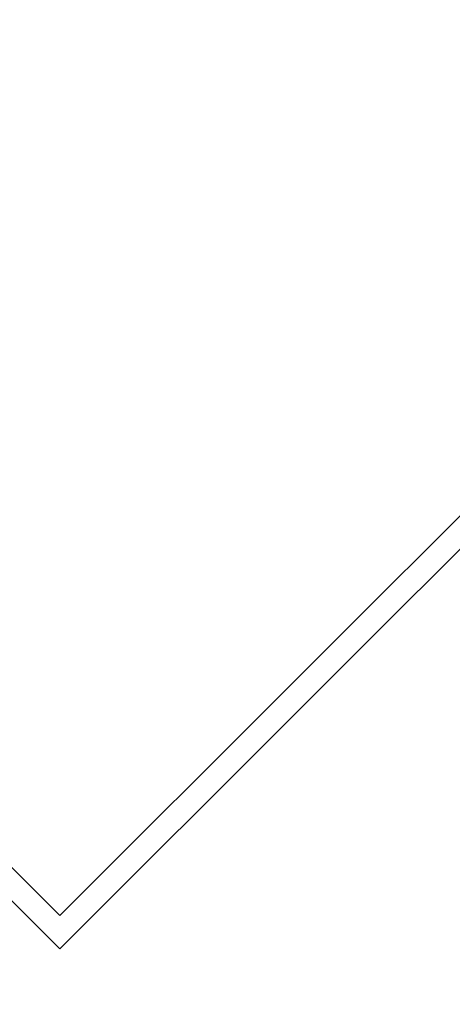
# Model space of a CAD drawing. Header units: metres. Extents: x -115250 to 1551995, y -140807 to 374743.
# Tile 103 of 205: x 114236 to 114419, y 78635 to 79052. Entities that reach past the tile are written whole.
import ezdxf

# ---------------------------------------------------------------- set-up
doc = ezdxf.new("R2010")
doc.units = ezdxf.units.M
doc.header["$LTSCALE"] = 100
doc.linetypes.add('0103aDVOJČERCHOVANÁ', pattern=[6.2, 3, -1, 0.1, -1, 0.1, -1])
doc.linetypes.add('{ Wide Dash }', pattern=[12, 4, -2, 4, -2])
for name, color, linetype, lineweight in [('010-pomocna', 30, 'Continuous', 15), ('010-tenka', 10, 'Continuous', 15), ('910-tenka', 4, 'Continuous', 15)]:
    doc.layers.add(name, color=color, linetype=linetype, lineweight=lineweight)

msp = doc.modelspace()

# ---------------------------------------------------------------- linework, layer by layer
at = {"layer": '010-pomocna', "color": 0, "linetype": '{ Wide Dash }', "flags": 128}
for points in [[(116926.69, 73944.28), (116926.69, 74409.32, 0.414216), (111276.48, 80059.48), (109626.67, 80059.48)], [(116826.69, 73944.28), (116826.69, 74409.32, 0.414216), (111276.49, 79959.48), (109626.67, 79959.48)]]:
    msp.add_lwpolyline(points, format="xyb", dxfattribs=at)
at = {"layer": '010-tenka', "color": 0, "lineweight": 30, "flags": 128}
for points in [[(114130.51, 79101.52), (113970.54, 78941.53), (114253.38, 78658.69), (114455.77, 78861.09)], [(114137.58, 79094.45), (113984.68, 78941.53), (114253.38, 78672.83), (114448.7, 78868.15), (114455.77, 78861.09)]]:
    msp.add_lwpolyline(points, dxfattribs=at)
at = {"layer": '910-tenka', "color": 0, "linetype": '0103aDVOJČERCHOVANÁ', "flags": 128}
msp.add_lwpolyline([(117006.22, 74490.32, 0.410375), (111284.83, 80139.54), (109626.67, 80139.48)], format="xyb", dxfattribs=at)

doc.saveas('drawing.dxf')
